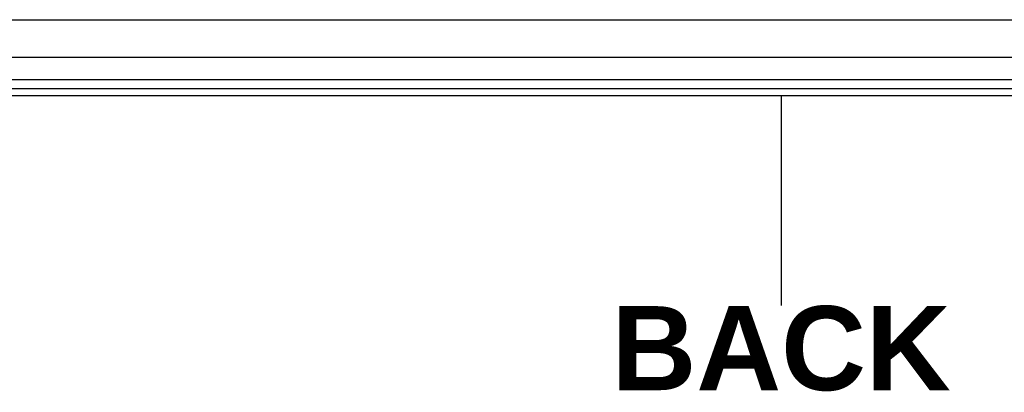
# Model space of a CAD drawing. Header units: inches. Extents: x 0 to 152, y -25 to 98.
# Tile 15 of 88: x 16.4 to 29.19, y 29.73 to 34.56. Entities that reach past the tile are written whole.
import ezdxf

# ---------------------------------------------------------------- set-up
doc = ezdxf.new("R2010")
doc.units = ezdxf.units.IN
doc.header["$LTSCALE"] = 9.095314
doc.header["$MEASUREMENT"] = 0
doc.layers.get('0').update_dxf_attribs({"lineweight": 25})
for name, color, linetype, lineweight in [('Sketch Geometry(ANSI)', 7, 'Continuous', 25), ('Symbols(ANSI)', 7, 'Continuous', 25), ('Visible Edges(ANSI)', 7, 'Continuous', 25), ('Visible Tangent Edges(ANSI)', 7, 'Continuous', 25)]:
    doc.layers.add(name, color=color, linetype=linetype, lineweight=lineweight)
doc.styles.add('Dimension-ANSI', font='arialbd.ttf')

# ---------------------------------------------------------------- blocks, each defined once
blk = doc.blocks.new('BACK')
at = {"layer": 'Sketch Geometry(ANSI)'}
blk.add_line((0, 0.15), (0, -0.15), dxfattribs=at)
at = {"layer": 'Symbols(ANSI)', "color": 7, "insert": (0, -0.2119), "char_height": 0.12, "attachment_point": 5, "style": 'Dimension-ANSI'}
blk.add_mtext('\\fArial|b1|i0;BACK', dxfattribs=at)

msp = doc.modelspace()

# ---------------------------------------------------------------- linework, layer by layer
at = {"layer": 'Visible Edges(ANSI)'}
for p, q in [((8.6934, 34.5645), (43.8623, 34.5645)), ((43.8623, 34.0725), (8.6934, 34.0725)), ((44.7822, 33.6655), (7.7991, 33.6655)), ((7.7991, 33.5806), (44.7822, 33.5806))]:
    msp.add_line(p, q, dxfattribs=at)
at = {"layer": 'Visible Tangent Edges(ANSI)'}
msp.add_line((44.7822, 33.7817), (7.7991, 33.7817), dxfattribs=at)

# ---------------------------------------------------------------- block references
at = {"xscale": 9.095313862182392, "yscale": 9.095313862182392, "zscale": 9.095313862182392}
msp.add_blockref('BACK', (26.2906, 32.2198), dxfattribs=at)

doc.saveas('drawing.dxf')
